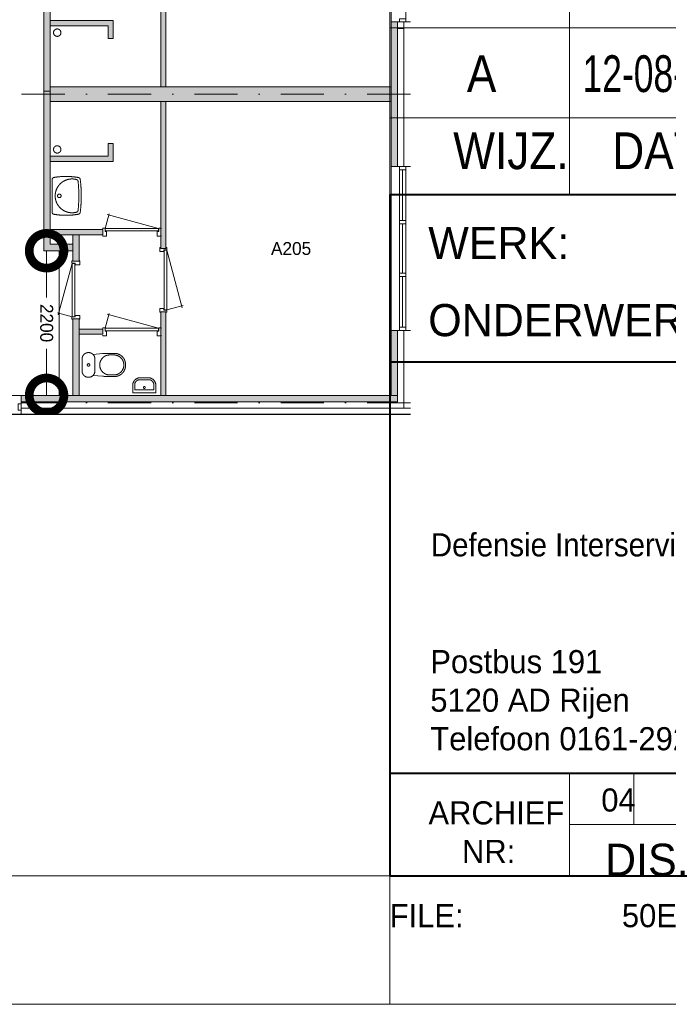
# Model space of a CAD drawing. Header units: millimetres. Extents: x 1701 to 85660, y 0 to 59400.
# Tile 3 of 17: x 37927 to 48014, y 0 to 15319. Entities that reach past the tile are written whole.
import ezdxf
from ezdxf.enums import TextEntityAlignment as Align
from ezdxf.xclip import XClip

# ---------------------------------------------------------------- set-up
doc = ezdxf.new("R2010")
doc.units = ezdxf.units.MM
doc.header["$PDMODE"] = 3
doc.header["$PDSIZE"] = 1
doc.linetypes.add('DGN1', pattern=[504.6, 0, -504.6])
doc.linetypes.add('DGN4', pattern=[1343.35376, 671.67688, -335.83844, 0, -335.83844])
for name, color, linetype in [('1', 7, 'Continuous'), ('16', 7, 'Continuous'), ('17', 7, 'Continuous'), ('3', 7, 'Continuous'), ('30', 7, 'Continuous'), ('32', 7, 'Continuous'), ('33', 7, 'Continuous'), ('40', 7, 'Continuous'), ('48', 7, 'Continuous'), ('56', 7, 'Continuous'), ('58', 7, 'Continuous'), ('62', 7, 'Continuous')]:
    doc.layers.add(name, color=color, linetype=linetype)
doc.styles.add('dgn001', font='dgn001.shx')
doc.styles.add('dgn003', font='dgn003.shx')
doc.styles.get("Standard").update_dxf_attribs({"font": 'arial.ttf'})
doc.dimstyles.get("Standard").update_dxf_attribs({"dimtxt": 0.18, "dimasz": 0.18, "dimexe": 0.18, "dimexo": 0.0625, "dimgap": 0.09, "dimtad": 0, "dimtih": 1, "dimtoh": 1, "dimdec": 4, "dimzin": 0, "dimdsep": 46, "dimtxsty": 'Standard', "dimcen": 0.09, "dimadec": 0, "dimazin": 0, "dimtfac": 1, "dimtdec": 4, "dimtofl": 0, "dimtmove": 0, "dimatfit": 3, "dimfxl": 1, "dimtolj": 1, "dimtzin": 0, "dimarcsym": 0})

# ---------------------------------------------------------------- blocks, each defined once
blk = doc.blocks.new('830R1078')
at = {"layer": '33', "color": 1, "linetype": 'Continuous', "lineweight": 0}
for p, q in [((38, 108), (99.31999999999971, 336.8699999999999)), ((868, 108), (66.27999999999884, 322.8199999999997))]:
    blk.add_line(p, q, dxfattribs=at)
at = {"layer": '33', "color": 92, "linetype": 'Continuous', "lineweight": 13, "true_color": 0x00e100, "flags": 128}
for points in [[(0, 100), (0, 111), (35, 111), (35, 61), (60, 61), (60, -11), (0, -11), (0, 0)], [(906, 100), (906, 111), (871, 111), (871, 61), (846, 61), (846, -11), (906, -11), (906, 0)]]:
    blk.add_lwpolyline(points, dxfattribs=at)
at = {"layer": '33', "color": 2, "linetype": 'Continuous', "lineweight": 13, "true_color": 0xf0f000, "flags": 128}
blk.add_lwpolyline([(868, 108), (38, 108), (38, 68), (868, 68), (868, 108)], dxfattribs=at)
blk = doc.blocks.new('930L0926')
at = {"layer": '33', "color": 1, "linetype": 'Continuous', "lineweight": 0}
for p, q in [((98, -38), (338.6999999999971, -936.3099999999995)), ((98, -968), (353.4400000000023, -899.5599999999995))]:
    blk.add_line(p, q, dxfattribs=at)
at = {"layer": '33', "color": 92, "linetype": 'Continuous', "lineweight": 13, "true_color": 0x00e100, "flags": 128}
for points in [[(90, 0), (101, 0), (101, -35), (51, -35), (51, -60), (-11, -60), (-11, 0), (0, 0)], [(90, -1006), (101, -1006), (101, -971), (51, -971), (51, -946), (-11, -946), (-11, -1006), (0, -1006)]]:
    blk.add_lwpolyline(points, dxfattribs=at)
at = {"layer": '33', "color": 2, "linetype": 'Continuous', "lineweight": 13, "true_color": 0xf0f000, "flags": 128}
blk.add_lwpolyline([(98, -968), (98, -38), (58, -38), (58, -968), (98, -968)], dxfattribs=at)
blk = doc.blocks.new('CLOS0226')
at = {"layer": '40', "color": 7, "linetype": 'Continuous', "lineweight": 0}
for p, q in [((527.7900000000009, 155), (435.5400000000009, 155)), ((220, 92.5), (220, -92.5)), ((670, 1.069999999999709), (670, -0.7899999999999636)), ((527.7900000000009, -155), (435.8399999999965, -155))]:
    blk.add_line(p, q, dxfattribs=at)
at = {"layer": '40', "color": 7, "linetype": 'Continuous', "lineweight": 0, "flags": 128}
for points in [[(338.2999999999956, 175.6700000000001), (191.8999999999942, 162), (191.8994141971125, 161.9987050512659, 0.6743332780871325), (19.99891169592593, 92.49821771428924), (20, 92.5), (20, -92.5), (19.99891169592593, -92.50178228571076, 0.6743332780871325), (191.8994141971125, -162.0022696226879), (191.8999999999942, -162), (338.2999999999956, -175.6700000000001), (338.2951687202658, -175.6688814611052, 0.02328519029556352), (431.2845639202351, -180.0017822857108), (431.2900000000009, -180), (525, -180), (524.9989116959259, -180.0017822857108, 0.414213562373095), (694.9989116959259, -10.00178228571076), (695, -10), (695, 10), (694.9989116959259, 9.99821771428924, 0.414213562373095), (524.9989116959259, 179.9982177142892), (525, 180), (431.2900000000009, 180), (431.2848238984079, 179.9982177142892, 0.02328532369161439), (338.2999999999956, 175.6700000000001)], [(191.8998050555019, 161.9983006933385, -0.19450385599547), (219.9989116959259, 92.49821771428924)], [(219.9989116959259, -92.50178228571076, -0.19450385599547), (191.8998050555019, -162.00186526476)]]:
    blk.add_lwpolyline(points, format="xyb", dxfattribs=at)
at = {"layer": '40', "color": 7, "linetype": 'Continuous', "lineweight": 0}
blk.add_circle((119.9989116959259, -0.001782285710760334), 20, dxfattribs=at)
for centre, start, end in [((450.008911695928, -0.001782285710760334), 94.92634999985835, 265.0736472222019), ((514.4289116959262, -0.001782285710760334), 274.925902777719, 85.07409722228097)]:
    blk.add_arc(centre, 155.5746026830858, start, end, dxfattribs=at)
blk = doc.blocks.new('FT0126')
at = {"layer": '40', "color": 7, "linetype": 'Continuous', "lineweight": 0}
for p, q in [((-180, 135.0899999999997), (-180, 20)), ((-180, 20), (180, 20)), ((-148.8899999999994, 64.62999999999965), (148.8899999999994, 64.62999999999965)), ((148.8899999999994, 64.62999999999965), (148.8899999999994, 143.98))]:
    blk.add_line(p, q, dxfattribs=at)
at = {"layer": '40', "color": 7, "linetype": 'Continuous', "lineweight": 0, "flags": 128}
for points in [[(68.88999999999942, 223.98), (-68.88999999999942, 223.98)], [(60, 255.0899999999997), (-60, 255.0899999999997)], [(-148.8899999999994, 143.98), (-148.8899999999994, 64.62999999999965)], [(180, 20), (180, 135.0899999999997)]]:
    blk.add_lwpolyline(points, dxfattribs=at)
for points in [[(60.00331193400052, 255.0878464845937, -0.414213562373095), (180.0033119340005, 135.0878464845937)], [(68.89331193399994, 223.977846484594, -0.414213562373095), (148.8933119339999, 143.977846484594)]]:
    blk.add_lwpolyline(points, format="xyb", dxfattribs=at)
at = {"layer": '40', "color": 7, "linetype": 'Continuous', "lineweight": 0}
blk.add_circle((0.9495881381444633, 101.1348686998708), 15.1404192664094, dxfattribs=at)
for centre, radius in [((-59.99668806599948, 135.0878464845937), 120), ((-68.8866880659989, 143.977846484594), 80)]:
    blk.add_arc(centre, radius, 90, 180, dxfattribs=at)
blk = doc.blocks.new('830R1079')
at = {"layer": '33', "color": 1, "linetype": 'Continuous', "lineweight": 0}
for p, q in [((38, 108), (99.31999999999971, 336.8699999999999)), ((868, 108), (66.28000000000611, 322.8199999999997))]:
    blk.add_line(p, q, dxfattribs=at)
at = {"layer": '33', "color": 92, "linetype": 'Continuous', "lineweight": 13, "true_color": 0x00e100, "flags": 128}
for points in [[(0, 100), (0, 111), (35, 111), (35, 61), (60, 61), (60, -11), (0, -11), (0, 0)], [(906, 100), (906, 111), (871, 111), (871, 61), (846, 61), (846, -11), (906, -11), (906, 0)]]:
    blk.add_lwpolyline(points, dxfattribs=at)
at = {"layer": '33', "color": 2, "linetype": 'Continuous', "lineweight": 13, "true_color": 0xf0f000, "flags": 128}
blk.add_lwpolyline([(868, 108), (38, 108), (38, 68), (868, 68), (868, 108)], dxfattribs=at)
blk = doc.blocks.new('830R1080')
at = {"layer": '33', "color": 1, "linetype": 'Continuous', "lineweight": 0}
for p, q in [((-108, 868), (-322.8199999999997, 66.27999999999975)), ((-108, 38), (-336.8700000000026, 99.31999999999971))]:
    blk.add_line(p, q, dxfattribs=at)
at = {"layer": '33', "color": 92, "linetype": 'Continuous', "lineweight": 13, "true_color": 0x00e100, "flags": 128}
for points in [[(-100, 906), (-111, 906), (-111, 871), (-61, 871), (-61, 846), (11, 846), (11, 906), (0, 906)], [(-100, 0), (-111, 0), (-111, 35), (-61, 35), (-61, 60), (11, 60), (11, 0), (0, 0)]]:
    blk.add_lwpolyline(points, dxfattribs=at)
at = {"layer": '33', "color": 2, "linetype": 'Continuous', "lineweight": 13, "true_color": 0xf0f000, "flags": 128}
blk.add_lwpolyline([(-108, 868), (-108, 38), (-68, 38), (-68, 868), (-108, 868)], dxfattribs=at)
blk = doc.blocks.new('WT0126')
at = {"layer": '40', "color": 7, "linetype": 'Continuous', "lineweight": 0}
blk.add_line((20, 253.1599999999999), (20, -253.1599999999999), dxfattribs=at)
at = {"layer": '40', "color": 7, "linetype": 'Continuous', "lineweight": 0, "flags": 128}
for points in [[(20.00755088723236, 253.1609387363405, -0.3639570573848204), (47.27564847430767, 285.6593278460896)], [(47.27563088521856, 285.659324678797, -0.09080072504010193), (432.1339317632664, 284.4848458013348)], [(400.7985356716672, -254.0196007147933, -1.30637000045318), (400.7985356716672, 254.0156185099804)], [(400.7985382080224, 254.0156178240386, -0.30967078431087), (425.0000518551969, 225.6333862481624)], [(425.0000493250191, 225.6334101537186, -0.05277319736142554), (425.0000493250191, -225.6373923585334)], [(432.1339334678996, 284.4848454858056, -0.3287686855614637), (458.971597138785, 255.9615544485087)], [(458.9715912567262, 255.961603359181, -0.0599146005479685), (458.9716036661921, -255.9654823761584)], [(47.27564847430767, -285.6633100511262, -0.3639570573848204), (20.00755088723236, -253.1649209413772)], [(432.1339317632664, -284.4888280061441, -0.09080072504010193), (47.27563088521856, -285.6633068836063)], [(425.0000518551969, -225.6373684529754, -0.30967078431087), (400.7985382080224, -254.0196000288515)], [(458.9715969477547, -255.9655382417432, -0.3287686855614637), (432.1339318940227, -284.4888279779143)]]:
    blk.add_lwpolyline(points, format="xyb", dxfattribs=at)
at = {"layer": '40', "color": 7, "linetype": 'Continuous', "lineweight": 0}
blk.add_circle((133.3075508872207, -0.001991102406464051), 28.05539163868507, dxfattribs=at)
blk = doc.blocks.new('A1')
at = {"layer": '1', "color": 5, "linetype": 'Continuous', "lineweight": 0, "flags": 128}
blk.add_lwpolyline([(1000, 1000), (83100, 1000), (83100, 58400), (1000, 58400), (1000, 1000)], dxfattribs=at)
blk = doc.blocks.new('_DotSmall')
at = {"color": 0, "linetype": 'ByBlock', "const_width": 0.5}
blk.add_lwpolyline([(-0.0625, 0, 1), (0.0625, 0, 1)], format="xyb", close=True, dxfattribs=at)
blk = doc.blocks.new('*D15507')
at = {"layer": '58', "color": 3, "linetype": 'Continuous', "lineweight": 0, "transparency": 16777216}
for p, q in [((52064.76, 11567.77), (52064.76, 10692.77)), ((52064.76, 9017.77), (52064.76, 9892.77))]:
    blk.add_line(p, q, dxfattribs=at)
at = {"layer": 'Defpoints', "color": 0, "linetype": 'Continuous', "transparency": 16777216}
for p in [(50064.76, 11567.77), (52064.76, 11567.77), (50064.76, 9017.77)]:
    blk.add_point(p, dxfattribs=at)
at = {"layer": '58', "color": 3, "linetype": 'Continuous', "lineweight": 0, "transparency": 16777216, "xscale": 1080, "yscale": 1080, "zscale": 1080}
for p, rotation in [((52064.76, 11567.77), 90), ((52064.76, 9017.77), 270)]:
    blk.add_blockref('_DotSmall', p, dxfattribs=dict(at, rotation=rotation))
at = {"layer": '58', "color": 3, "linetype": 'Continuous', "lineweight": 0, "transparency": 16777216, "insert": (52064.76, 10292.77000000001), "char_height": 200, "attachment_point": 5, "rotation": 270, "style": 'dgn003'}
blk.add_mtext('\\A1;2550', dxfattribs=at)
blk = doc.blocks.new('*D15508')
at = {"layer": '58', "color": 3, "linetype": 'Continuous', "lineweight": 0, "transparency": 16777216}
for p, q in [((52064.76, 9017.77), (52064.76, 8292.77)), ((52064.76, 6767.77), (52064.76, 7492.77))]:
    blk.add_line(p, q, dxfattribs=at)
at = {"layer": 'Defpoints', "color": 0, "linetype": 'Continuous', "transparency": 16777216}
for p in [(50064.76, 9017.77), (52064.76, 9017.77), (50064.76, 6767.77)]:
    blk.add_point(p, dxfattribs=at)
at = {"layer": '58', "color": 3, "linetype": 'Continuous', "lineweight": 0, "transparency": 16777216, "xscale": 1080, "yscale": 1080, "zscale": 1080}
for p, rotation in [((52064.76, 9017.77), 90), ((52064.76, 6767.77), 270)]:
    blk.add_blockref('_DotSmall', p, dxfattribs=dict(at, rotation=rotation))
at = {"layer": '58', "color": 3, "linetype": 'Continuous', "lineweight": 0, "transparency": 16777216, "insert": (52064.76, 7892.770000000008), "char_height": 200, "attachment_point": 5, "rotation": 270, "style": 'dgn003'}
blk.add_mtext('\\A1;2250', dxfattribs=at)
blk = doc.blocks.new('*D15509')
at = {"layer": '58', "color": 3, "linetype": 'Continuous', "lineweight": 0, "transparency": 16777216}
for p, q in [((52064.76, 6767.77), (52064.76, 5892.77)), ((52064.76, 4217.77), (52064.76, 5092.77))]:
    blk.add_line(p, q, dxfattribs=at)
at = {"layer": 'Defpoints', "color": 0, "linetype": 'Continuous', "transparency": 16777216}
for p in [(50064.76, 6767.77), (50064.76, 4217.77), (52064.76, 4217.77)]:
    blk.add_point(p, dxfattribs=at)
at = {"layer": '58', "color": 3, "linetype": 'Continuous', "lineweight": 0, "transparency": 16777216, "xscale": 1080, "yscale": 1080, "zscale": 1080}
for p, rotation in [((52064.76, 6767.77), 90), ((52064.76, 4217.77), 270)]:
    blk.add_blockref('_DotSmall', p, dxfattribs=dict(at, rotation=rotation))
at = {"layer": '58', "color": 3, "linetype": 'Continuous', "lineweight": 0, "transparency": 16777216, "insert": (52064.76, 5492.770000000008), "char_height": 200, "attachment_point": 5, "rotation": 90, "style": 'dgn003'}
blk.add_mtext('\\A1;2550', dxfattribs=at)
blk = doc.blocks.new('*D15510')
at = {"layer": '58', "color": 3, "linetype": 'Continuous', "lineweight": 0, "transparency": 16777216}
for p, q in [((52064.76, 4217.77), (52064.76, 3951.651309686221)), ((52064.76, 2907.77), (52064.76, 3173.888690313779))]:
    blk.add_line(p, q, dxfattribs=at)
at = {"layer": 'Defpoints', "color": 0, "linetype": 'Continuous', "transparency": 16777216}
for p in [(50064.76, 4217.77), (50064.76, 2907.77), (52064.76, 2907.77)]:
    blk.add_point(p, dxfattribs=at)
at = {"layer": '58', "color": 3, "linetype": 'Continuous', "lineweight": 0, "transparency": 16777216, "xscale": 1080, "yscale": 1080, "zscale": 1080}
for p, rotation in [((52064.76, 4217.77), 90), ((52064.76, 2907.77), 270)]:
    blk.add_blockref('_DotSmall', p, dxfattribs=dict(at, rotation=rotation))
at = {"layer": '58', "color": 3, "linetype": 'Continuous', "lineweight": 0, "transparency": 16777216, "insert": (52064.76, 3562.770000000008), "char_height": 200, "attachment_point": 5, "rotation": 90, "style": 'dgn003'}
blk.add_mtext('\\A1;1310', dxfattribs=at)
blk = doc.blocks.new('*D15512')
at = {"layer": '58', "color": 3, "linetype": 'Continuous', "lineweight": 0, "transparency": 16777216}
blk.add_line((43114.76, 907.77), (44014.76, 907.77), dxfattribs=at)
at = {"layer": 'Defpoints', "color": 0, "linetype": 'Continuous', "transparency": 16777216}
for p in [(43114.76, 2907.77), (44014.76, 2907.77), (44014.76, 907.77)]:
    blk.add_point(p, dxfattribs=at)
at = {"layer": '58', "color": 3, "linetype": 'Continuous', "lineweight": 0, "transparency": 16777216, "xscale": 1080, "yscale": 1080, "zscale": 1080, "rotation": 180}
blk.add_blockref('_DotSmall', (43114.76, 907.77), dxfattribs=at)
at = {"layer": '58', "color": 3, "linetype": 'Continuous', "lineweight": 0, "transparency": 16777216, "xscale": 1080, "yscale": 1080, "zscale": 1080}
blk.add_blockref('_DotSmall', (44014.76, 907.77), dxfattribs=at)
at = {"layer": '58', "color": 3, "linetype": 'Continuous', "lineweight": 0, "transparency": 16777216, "insert": (43564.76, 1109.884597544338), "char_height": 200, "attachment_point": 5, "style": 'dgn003'}
blk.add_mtext('\\A1;900', dxfattribs=at)
blk = doc.blocks.new('*D15513')
at = {"layer": '58', "color": 3, "linetype": 'Continuous', "lineweight": 0, "transparency": 16777216}
blk.add_line((50064.76, 907.77), (44014.76, 907.77), dxfattribs=at)
at = {"layer": 'Defpoints', "color": 0, "linetype": 'Continuous', "transparency": 16777216}
for p in [(44014.76, 2907.77), (50064.76, 2907.77), (44014.76, 907.77)]:
    blk.add_point(p, dxfattribs=at)
at = {"layer": '58', "color": 3, "linetype": 'Continuous', "lineweight": 0, "transparency": 16777216, "xscale": 1080, "yscale": 1080, "zscale": 1080, "rotation": 180}
blk.add_blockref('_DotSmall', (44014.76, 907.77), dxfattribs=at)
at = {"layer": '58', "color": 3, "linetype": 'Continuous', "lineweight": 0, "transparency": 16777216, "xscale": 1080, "yscale": 1080, "zscale": 1080}
blk.add_blockref('_DotSmall', (50064.76, 907.77), dxfattribs=at)
at = {"layer": '58', "color": 3, "linetype": 'Continuous', "lineweight": 0, "transparency": 16777216, "insert": (47039.76, 1109.884597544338), "char_height": 200, "attachment_point": 5, "style": 'dgn003'}
blk.add_mtext('\\A1;6050', dxfattribs=at)
blk = doc.blocks.new('*D15568')
at = {"layer": '58', "color": 3, "linetype": 'Continuous', "lineweight": 0, "transparency": 16777216}
for p, q in [((44814.76, 82.18), (43734.76, 82.18)), ((44814.76, 82.18), (44914.76, 82.18)), ((44914.76, 82.18), (45994.76, 82.18))]:
    blk.add_line(p, q, dxfattribs=at)
at = {"layer": 'Defpoints', "color": 0, "linetype": 'Continuous', "transparency": 16777216}
for p in [(44814.76, 3649.94), (44914.76, 3649.94), (44914.76, 82.18)]:
    blk.add_point(p, dxfattribs=at)
at = {"layer": '58', "color": 3, "linetype": 'Continuous', "lineweight": 0, "transparency": 16777216, "xscale": 1080, "yscale": 1080, "zscale": 1080}
blk.add_blockref('_DotSmall', (44814.76, 82.18), dxfattribs=at)
at = {"layer": '58', "color": 3, "linetype": 'Continuous', "lineweight": 0, "transparency": 16777216, "xscale": 1080, "yscale": 1080, "zscale": 1080, "rotation": 180}
blk.add_blockref('_DotSmall', (44914.76, 82.18), dxfattribs=at)
at = {"layer": '58', "color": 3, "linetype": 'Continuous', "lineweight": 0, "transparency": 16777216, "insert": (44864.76, 284.2945975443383), "char_height": 200, "attachment_point": 5, "style": 'dgn003'}
blk.add_mtext('\\A1;100', dxfattribs=at)
blk = doc.blocks.new('*D15569')
at = {"layer": '58', "color": 3, "linetype": 'Continuous', "lineweight": 0, "transparency": 16777216}
blk.add_line((46184.76, 82.18), (44914.76, 82.18), dxfattribs=at)
at = {"layer": 'Defpoints', "color": 0, "linetype": 'Continuous', "transparency": 16777216}
for p in [(44914.76, 3458.54), (46184.76, 3458.54), (44914.76, 82.18)]:
    blk.add_point(p, dxfattribs=at)
at = {"layer": '58', "color": 3, "linetype": 'Continuous', "lineweight": 0, "transparency": 16777216, "xscale": 1080, "yscale": 1080, "zscale": 1080, "rotation": 180}
blk.add_blockref('_DotSmall', (44914.76, 82.18), dxfattribs=at)
at = {"layer": '58', "color": 3, "linetype": 'Continuous', "lineweight": 0, "transparency": 16777216, "xscale": 1080, "yscale": 1080, "zscale": 1080}
blk.add_blockref('_DotSmall', (46184.76, 82.18), dxfattribs=at)
at = {"layer": '58', "color": 3, "linetype": 'Continuous', "lineweight": 0, "transparency": 16777216, "insert": (45549.76, 284.2945975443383), "char_height": 200, "attachment_point": 5, "style": 'dgn003'}
blk.add_mtext('\\A1;1270', dxfattribs=at)
blk = doc.blocks.new('*D15570')
at = {"layer": '58', "color": 3, "linetype": 'Continuous', "lineweight": 0, "transparency": 16777216}
for p, q in [((46184.76, 82.18), (45104.76, 82.18)), ((46184.76, 82.18), (46264.76, 82.18)), ((46264.76, 82.18), (47344.76, 82.18))]:
    blk.add_line(p, q, dxfattribs=at)
at = {"layer": 'Defpoints', "color": 0, "linetype": 'Continuous', "transparency": 16777216}
for p in [(46184.76, 3458.54), (46264.76, 3458.54), (46264.76, 82.18)]:
    blk.add_point(p, dxfattribs=at)
at = {"layer": '58', "color": 3, "linetype": 'Continuous', "lineweight": 0, "transparency": 16777216, "xscale": 1080, "yscale": 1080, "zscale": 1080}
blk.add_blockref('_DotSmall', (46184.76, 82.18), dxfattribs=at)
at = {"layer": '58', "color": 3, "linetype": 'Continuous', "lineweight": 0, "transparency": 16777216, "xscale": 1080, "yscale": 1080, "zscale": 1080, "rotation": 180}
blk.add_blockref('_DotSmall', (46264.76, 82.18), dxfattribs=at)
at = {"layer": '58', "color": 3, "linetype": 'Continuous', "lineweight": 0, "transparency": 16777216, "insert": (46224.76, 284.2945975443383), "char_height": 200, "attachment_point": 5, "style": 'dgn003'}
blk.add_mtext('\\A1;80', dxfattribs=at)
blk = doc.blocks.new('*D15571')
at = {"layer": '58', "color": 3, "linetype": 'Continuous', "lineweight": 0, "transparency": 16777216}
blk.add_line((49764.76, 82.18), (46264.76, 82.18), dxfattribs=at)
at = {"layer": 'Defpoints', "color": 0, "linetype": 'Continuous', "transparency": 16777216}
for p in [(46264.76, 3458.54), (49764.76, 3458.54), (46264.76, 82.18)]:
    blk.add_point(p, dxfattribs=at)
at = {"layer": '58', "color": 3, "linetype": 'Continuous', "lineweight": 0, "transparency": 16777216, "xscale": 1080, "yscale": 1080, "zscale": 1080, "rotation": 180}
blk.add_blockref('_DotSmall', (46264.76, 82.18), dxfattribs=at)
at = {"layer": '58', "color": 3, "linetype": 'Continuous', "lineweight": 0, "transparency": 16777216, "xscale": 1080, "yscale": 1080, "zscale": 1080}
blk.add_blockref('_DotSmall', (49764.76, 82.18), dxfattribs=at)
at = {"layer": '58', "color": 3, "linetype": 'Continuous', "lineweight": 0, "transparency": 16777216, "insert": (48014.76, 284.3628103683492), "char_height": 200, "attachment_point": 5, "style": 'dgn003'}
blk.add_mtext('\\A1;3500', dxfattribs=at)
blk = doc.blocks.new('*D15572')
at = {"layer": '58', "color": 3, "linetype": 'Continuous', "lineweight": 0, "transparency": 16777216}
for p, q in [((49864.76, 82.18), (48784.76, 82.18)), ((49864.76, 82.18), (49964.76, 82.18)), ((49964.76, 82.18), (51044.76, 82.18))]:
    blk.add_line(p, q, dxfattribs=at)
at = {"layer": 'Defpoints', "color": 0, "linetype": 'Continuous', "transparency": 16777216}
for p in [(49864.76, 2907.77), (49964.76, 2907.77), (49964.76, 82.18)]:
    blk.add_point(p, dxfattribs=at)
at = {"layer": '58', "color": 3, "linetype": 'Continuous', "lineweight": 0, "transparency": 16777216, "xscale": 1080, "yscale": 1080, "zscale": 1080}
blk.add_blockref('_DotSmall', (49864.76, 82.18), dxfattribs=at)
at = {"layer": '58', "color": 3, "linetype": 'Continuous', "lineweight": 0, "transparency": 16777216, "xscale": 1080, "yscale": 1080, "zscale": 1080, "rotation": 180}
blk.add_blockref('_DotSmall', (49964.76, 82.18), dxfattribs=at)
at = {"layer": '58', "color": 3, "linetype": 'Continuous', "lineweight": 0, "transparency": 16777216, "insert": (49914.76, 284.2945975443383), "char_height": 200, "attachment_point": 5, "style": 'dgn003'}
blk.add_mtext('\\A1;100', dxfattribs=at)
blk = doc.blocks.new('*D15574')
at = {"layer": '58', "color": 3, "linetype": 'Continuous', "lineweight": 0, "transparency": 16777216}
for p, q in [((44407.65, 5457.77), (44407.65, 4732.77)), ((44407.65, 3207.77), (44407.65, 3932.77))]:
    blk.add_line(p, q, dxfattribs=at)
at = {"layer": 'Defpoints', "color": 0, "linetype": 'Continuous', "transparency": 16777216}
for p in [(44407.65, 5457.77), (44603.1, 5457.77), (44603.1, 3207.77)]:
    blk.add_point(p, dxfattribs=at)
at = {"layer": '58', "color": 3, "linetype": 'Continuous', "lineweight": 0, "transparency": 16777216, "xscale": 1080, "yscale": 1080, "zscale": 1080}
for p, rotation in [((44407.65, 5457.77), 90), ((44407.65, 3207.77), 270)]:
    blk.add_blockref('_DotSmall', p, dxfattribs=dict(at, rotation=rotation))
at = {"layer": '58', "color": 3, "linetype": 'Continuous', "lineweight": 0, "transparency": 16777216, "insert": (44407.65, 4332.770000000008), "char_height": 200, "attachment_point": 5, "rotation": 270, "style": 'dgn003'}
blk.add_mtext('\\A1;2200', dxfattribs=at)
blk = doc.blocks.new('A3')
at = {"layer": '1', "color": 1, "linetype": 'Continuous', "lineweight": 0}
for p, q in [((41979.8, 0), (41979.8, 1999.03)), ((0, 0), (83959.61, 0))]:
    blk.add_line(p, q, dxfattribs=at)
at = {"layer": '1', "color": 5, "linetype": 'Continuous', "lineweight": 0, "flags": 128}
blk.add_lwpolyline([(1999.05, 1999.03), (81960.56999999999, 1999.03), (81960.56999999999, 57372.39), (1999.05, 57372.39), (1999.05, 1999.03)], dxfattribs=at)
blk = doc.blocks.new('WIJZ')
at = {"layer": '3', "color": 1, "linetype": 'Continuous', "lineweight": 0}
for p, q in [((0, 0), (0, 1199.43)), ((2798.660000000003, 0), (2798.660000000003, 1199.43))]:
    blk.add_line(p, q, dxfattribs=at)
at = {"layer": '3', "color": 1, "linetype": 'Continuous', "lineweight": 0, "flags": 128}
blk.add_lwpolyline([(0, 0), (39980.77, 0), (39980.77, 1199.43), (0, 1199.43), (0, 0)], dxfattribs=at)
at = {"layer": '3', "color": 1, "linetype": 'Continuous', "lineweight": 0, "style": 'dgn001', "width": 0.8993711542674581}
for s, p in [('WIJZ.', (1886.1005, 685.8722099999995)), ('DATUM', (4684.750500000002, 685.8722099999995))]:
    blk.add_text(s, height=572.12442, dxfattribs=at).set_placement(p, align=Align.MIDDLE_CENTER)
blk = doc.blocks.new('WIJZA')
at = {"layer": '3', "color": 1, "linetype": 'Continuous', "lineweight": 0}
for p, q in [((0, 0), (0, 1399.33)), ((2798.660000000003, 0), (2798.660000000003, 1399.33))]:
    blk.add_line(p, q, dxfattribs=at)
at = {"layer": '3', "color": 1, "linetype": 'Continuous', "lineweight": 0, "flags": 128}
blk.add_lwpolyline([(0, 0), (39980.77, 0), (39980.77, 1399.33), (0, 1399.33), (0, 0)], dxfattribs=at)
at = {"layer": '3', "color": 1, "linetype": 'Continuous', "lineweight": 0, "style": 'dgn001', "width": 0.8993711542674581}
blk.add_text('A', height=572.12442, dxfattribs=at).set_placement((1429.716100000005, 685.8822099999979), align=Align.MIDDLE_CENTER)
at = {"layer": '3', "color": 1, "linetype": 'Continuous', "lineweight": 0, "style": 'dgn003', "width": 0.7211740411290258}
blk.add_text('12-08-09', height=572.12442, dxfattribs=at).set_placement((2998.559999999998, 685.8822099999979), align=Align.MIDDLE_LEFT)
blk = doc.blocks.new('WIJZA1')
at = {"layer": '3', "color": 1, "linetype": 'Continuous', "lineweight": 0}
for p, q in [((0, 0), (0, 1399.320000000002)), ((2798.660000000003, 0), (2798.660000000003, 1399.320000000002))]:
    blk.add_line(p, q, dxfattribs=at)
at = {"layer": '3', "color": 1, "linetype": 'Continuous', "lineweight": 0, "flags": 128}
blk.add_lwpolyline([(0, 0), (39980.77, 0), (39980.77, 1399.320000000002), (0, 1399.320000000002), (0, 0)], dxfattribs=at)
blk = doc.blocks.new('AnonymousCell54')
at = {"layer": '3', "color": 4, "linetype": 'Continuous', "lineweight": 40}
for p, q in [((0, -19690.53), (39980.77, -19690.53)), ((0, -26087.45), (39980.77, -26087.45))]:
    blk.add_line(p, q, dxfattribs=at)
at = {"layer": '3', "color": 2, "linetype": 'Continuous', "lineweight": 13}
blk.add_line((2798.660000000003, -27686.68), (2798.660000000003, -26087.45), dxfattribs=at)
at = {"layer": '3', "color": 1, "linetype": 'Continuous', "lineweight": 0}
for p, q in [((3798.190000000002, -26887.06), (3798.190000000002, -26087.45)), ((2798.660000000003, -26887.06), (30785.19, -26887.06))]:
    blk.add_line(p, q, dxfattribs=at)
at = {"layer": '3', "color": 4, "linetype": 'Continuous', "lineweight": 40, "flags": 128}
blk.add_lwpolyline([(39980.77, -17091.78), (0, -17091.78), (0, -27686.68), (39980.77, -27686.68), (39980.77, -17091.78)], dxfattribs=at)
at = {"color": 1, "linetype": 'Continuous', "lineweight": 0}
for name, p in [('A3', (-41979.8, -29685.71)), ('WIJZA1', (0, -14493.02)), ('WIJZA', (0, -15892.35)), ('WIJZ', (0, -17091.78))]:
    blk.add_blockref(name, p, dxfattribs=at)
at = {"layer": '3', "color": 3, "linetype": 'Continuous', "lineweight": 30, "style": 'dgn003'}
for s, p in [('WERK:', (599.7200000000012, -18091.3)), ('ONDERWERP:', (599.7200000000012, -19290.72))]:
    blk.add_text(s, height=500.1591, dxfattribs=at).set_placement(p)
at = {"layer": '3', "color": 2, "linetype": 'Continuous', "lineweight": 0, "style": 'dgn001', "width": 0.9473476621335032}
blk.add_text('Defensie Interservice Commando', height=360.83412, dxfattribs=at).set_placement((641.6900000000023, -22536.63294), align=Align.MIDDLE_LEFT)
at = {"layer": '3', "color": 1, "linetype": 'Continuous', "lineweight": 0}
for s, style, p in [('Postbus 191', 'dgn001', (631.7099999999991, -24354.27664)), ('5120 AD Rijen', 'dgn001', (631.7099999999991, -24953.99664)), ('Telefoon 0161-292000', 'dgn001', (631.7099999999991, -25553.68664)), ('FILE:', 'dgn003', (0, -28306.37664))]:
    blk.add_text(s, height=359.82672, dxfattribs=dict(at, style=style)).set_placement(p, align=Align.MIDDLE_LEFT)
at = {"layer": '3', "color": 1, "linetype": 'Continuous', "lineweight": 0, "style": 'dgn003'}
for s, p in [('04', (3558.296720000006, -26507.24664)), ('ARCHIEF', (1659.213519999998, -26707.14664)), ('NR:', (1539.260080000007, -27306.85664))]:
    blk.add_text(s, height=359.82672, dxfattribs=at).set_placement(p, align=Align.MIDDLE_CENTER)
at = {"layer": '3', "color": 2, "linetype": 'Continuous', "lineweight": 13, "style": 'dgn003'}
blk.add_text('DIS.', height=500.1591, dxfattribs=at).set_placement((3998.878200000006, -27436.60045), align=Align.MIDDLE_CENTER)
at = {"layer": '3', "color": 1, "linetype": 'Continuous', "lineweight": 0, "style": 'dgn003'}
blk.add_text('50E03 329 E09  ', height=359.82672, dxfattribs=at).set_placement((7196.540800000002, -28306.37664), align=Align.MIDDLE_RIGHT)
blk = doc.blocks.new('50E03_329_B02 - Default')
at = {"layer": '62'}
for color, points in [(7, [(44364.76, 7942.77), (44464.76, 7942.77), (44464.76, 10327.77), (44814.76, 10327.77), (44814.76, 10427.77), (44364.76, 10427.77)]), (9, [(46184.76, 8007.77), (46184.76, 10292.77), (46264.76, 10292.77), (46264.76, 8007.77)]), (9, [(45364.76, 8757.77), (45444.76, 8757.77), (45444.76, 9037.77), (44464.76, 9037.77), (44464.76, 8957.77), (45364.76, 8957.77)]), (9, [(49764.76, 6767.77), (49764.76, 9017.77), (49864.76, 9017.77), (49864.76, 6767.77)]), (7, [(49964.76, 6767.77), (49964.76, 9017.77), (50064.76, 9017.77), (50064.76, 6767.77)]), (9, [(44464.76, 8007.77), (49764.76, 8007.77), (49764.76, 7777.77), (44464.76, 7777.77)]), (7, [(44364.76, 7942.77), (44464.76, 7942.77), (44464.76, 5557.77), (44814.76, 5557.77), (44814.76, 5457.77), (44364.76, 5457.77)]), (9, [(46184.76, 7777.77), (46184.76, 5492.77), (46264.76, 5492.77), (46264.76, 7777.77)]), (9, [(45364.76, 7127.77), (45444.76, 7127.77), (45444.76, 6847.77), (44464.76, 6847.77), (44464.76, 6927.77), (45364.76, 6927.77)]), (9, [(45284.76, 5787.77), (45284.76, 5707.77), (44464.76, 5707.77), (44464.76, 5787.77)]), (7, [(44914.76, 5707.77), (44914.76, 5297.77), (44814.76, 5297.77), (44814.76, 5707.77)]), (9, [(46184.76, 4507.77), (46184.76, 3207.77), (46264.76, 3207.77), (46264.76, 4507.77)]), (7, [(44914.76, 4397.77), (44914.76, 3207.77), (44814.76, 3207.77), (44814.76, 4397.77)]), (9, [(45284.76, 4237.77), (45284.76, 4157.77), (44914.76, 4157.77), (44914.76, 4237.77)]), (9, [(49864.76, 4217.77), (49864.76, 3207.77), (49764.76, 3207.77), (49764.76, 4217.77)]), (7, [(49964.76, 3007.77), (49964.76, 4217.77), (50064.76, 4217.77), (50064.76, 3007.77)]), (9, [(49864.76, 3107.77), (49864.76, 3207.77), (44014.76, 3207.77), (44014.76, 3107.77)]), (7, [(44014.76, 2907.77), (44014.76, 3007.77), (50064.76, 3007.77), (50064.76, 2907.77)])]:
    blk.add_hatch(color=color, dxfattribs=at).paths.add_polyline_path(points)
at = {"layer": '16', "color": 92, "linetype": 'Continuous', "lineweight": 0, "true_color": 0x00e100}
for p, q in [((49764.76, 4217.77), (49764.76, 3207.77)), ((50064.76, 4217.77), (50064.76, 2907.77))]:
    blk.add_line(p, q, dxfattribs=at)
at = {"layer": '16', "color": 92, "linetype": 'Continuous', "lineweight": 0, "true_color": 0x00e100, "flags": 128}
for points in [[(44364.76, 7942.77), (44364.76, 10427.77), (44814.76, 10427.77), (44814.76, 10327.77), (44464.76, 10327.77), (44464.76, 7942.77), (44364.76, 7942.77)], [(46184.76, 10292.77), (46184.76, 8007.77), (46264.76, 8007.77), (46264.76, 10292.77), (46184.76, 10292.77)], [(44464.76, 8957.77), (45364.76, 8957.77), (45364.76, 8757.77), (45444.76, 8757.77), (45444.76, 9037.77), (44464.76, 9037.77), (44464.76, 8957.77)], [(49764.76, 6767.77), (49764.76, 9017.77), (50064.76, 9017.77), (50064.76, 6767.77), (49764.76, 6767.77)], [(49864.76, 6767.77), (49864.76, 9017.77)], [(49864.76, 8917.77), (49964.76, 8917.77), (49964.76, 6767.77)], [(44364.76, 7942.77), (44364.76, 5457.77), (44814.76, 5457.77), (44814.76, 5557.77), (44464.76, 5557.77), (44464.76, 7942.77), (44364.76, 7942.77)], [(46184.76, 5492.77), (46184.76, 7777.77), (46264.76, 7777.77), (46264.76, 5492.77), (46184.76, 5492.77)], [(44464.76, 6927.77), (45364.76, 6927.77), (45364.76, 7127.77), (45444.76, 7127.77), (45444.76, 6847.77), (44464.76, 6847.77), (44464.76, 6927.77)], [(44464.76, 5787.77), (44464.76, 5707.77), (45284.76, 5707.77), (45284.76, 5787.77), (44464.76, 5787.77)], [(44814.76, 5707.77), (44814.76, 5297.77), (44914.76, 5297.77), (44914.76, 5707.77), (44814.76, 5707.77)], [(46184.76, 3207.77), (46184.76, 4507.77), (46264.76, 4507.77), (46264.76, 3207.77), (46184.76, 3207.77)], [(44814.76, 4397.77), (44814.76, 3207.77), (44914.76, 3207.77), (44914.76, 4397.77), (44814.76, 4397.77)], [(50064.76, 4217.77), (49764.76, 4217.77), (49764.76, 3207.77), (44014.76, 3207.77), (44014.76, 2907.77), (50064.76, 2907.77), (50064.76, 4217.77)], [(44014.76, 3107.77), (49864.76, 3107.77), (49864.76, 4217.77)], [(49964.76, 4217.77), (49964.76, 3007.77), (44014.76, 3007.77)], [(44914.76, 4237.77), (44914.76, 4157.77), (45284.76, 4157.77), (45284.76, 4237.77), (44914.76, 4237.77)], [(49764.76, 4217.77), (49764.76, 4217.77), (50064.76, 4217.77), (50064.76, 4217.77), (49764.76, 4217.77)]]:
    blk.add_lwpolyline(points, dxfattribs=at)
at = {"layer": '17', "color": 92, "linetype": 'Continuous', "lineweight": 0, "true_color": 0x00e100, "flags": 128}
blk.add_lwpolyline([(44464.76, 8007.77), (44464.76, 7777.77), (49764.76, 7777.77), (49764.76, 8007.77), (44464.76, 8007.77)], dxfattribs=at)
at = {"layer": '30', "color": 3, "linetype": 'Continuous', "lineweight": 0}
for p, q in [((49764.76, 11567.77), (49764.76, 9017.77)), ((50064.76, 11567.77), (50064.76, 9017.77)), ((49864.76, 8917.77), (49964.76, 8917.77)), ((49764.76, 4217.77), (49764.76, 6767.77)), ((50064.76, 4217.77), (50064.76, 6767.77)), ((44014.76, 3207.77), (43114.76, 3207.77)), ((44014.76, 2907.77), (43114.76, 2907.77))]:
    blk.add_line(p, q, dxfattribs=at)
at = {"layer": '32', "color": 3, "linetype": 'Continuous', "lineweight": 0}
for p, q in [((49994.76, 11517.77), (49994.76, 9017.77)), ((49994.76, 4267.77), (49994.76, 6767.77)), ((49894.76, 6717.77), (49894.76, 4267.77)), ((49944.76, 5926.11), (49944.76, 6717.77)), ((49944.76, 5109.440000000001), (49944.76, 5876.11)), ((49944.76, 4267.77), (49944.76, 5059.440000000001)), ((49894.76, 4267.77), (49994.76, 4267.77))]:
    blk.add_line(p, q, dxfattribs=at)
at = {"layer": '32', "color": 3, "linetype": 'Continuous', "lineweight": 0, "flags": 128}
for points in [[(49994.76, 9067.77), (49994.76, 9017.77), (49894.76, 9017.77), (49894.76, 9067.77), (49994.76, 9067.77)], [(49994.76, 6717.77), (49994.76, 6767.77), (49894.76, 6767.77), (49894.76, 6717.77), (49994.76, 6717.77)], [(49994.76, 5876.11), (49994.76, 5926.11), (49894.76, 5926.11), (49894.76, 5876.11), (49994.76, 5876.11)], [(49994.76, 5059.440000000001), (49994.76, 5109.440000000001), (49894.76, 5109.440000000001), (49894.76, 5059.440000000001), (49994.76, 5059.440000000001)], [(49994.76, 4217.77), (49994.76, 4267.77), (49894.76, 4267.77), (49894.76, 4217.77), (49994.76, 4217.77)], [(44014.76, 2977.77), (43964.76, 2977.77), (43964.76, 3077.77), (44014.76, 3077.77), (44014.76, 2977.77)]]:
    blk.add_lwpolyline(points, dxfattribs=at)
at = {"layer": '40', "color": 3, "linetype": 'Continuous', "lineweight": 0}
for centre in [(44573.35922071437, 8851.01001116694), (44573.35922071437, 7034.529254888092)]:
    blk.add_circle(centre, 57.45999999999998, dxfattribs=at)
at = {"layer": '56', "color": 3, "linetype": 'DGN4', "lineweight": 0}
for p, q in [((51564.76, 7892.77), (-3435.24, 7892.77)), ((51564.76, 3092.77), (-3435.24, 3092.77)), ((43545.76, 2907.77), (51564.76, 2907.77))]:
    blk.add_line(p, q, dxfattribs=at)
at = {"layer": '58', "color": 3, "linetype": 'DGN1', "lineweight": 0}
for p, q in [((50064.76, 9017.77), (52064.76, 9017.77)), ((50064.76, 6767.77), (52064.76, 6767.77)), ((50064.76, 4217.77), (52064.76, 4217.77)), ((44820.25, 49.5), (44820.25, 3175.09)), ((44914.76, 82.18), (44914.76, 3207.77)), ((46184.76, 82.18), (46184.76, 3207.77)), ((46264.76, 82.18), (46264.76, 3207.77)), ((44014.76, 907.77), (44014.76, 2907.77)), ((50064.76, 2907.77), (52064.76, 2907.77)), ((50064.76, 2907.77), (52064.76, 2907.77)), ((50064.76, -375.66), (50064.76, 2907.77))]:
    blk.add_line(p, q, dxfattribs=at)
at = {"layer": '58', "color": 3, "linetype": 'Continuous', "lineweight": 0}
blk.add_line((44603.1, 5457.77), (44603.1, 3207.77), dxfattribs=at)
at = {"layer": '62', "color": 7, "linetype": 'Continuous', "lineweight": 0, "flags": 128}
for points in [[(44364.76, 7942.77), (44464.76, 7942.77), (44464.76, 10327.77), (44814.76, 10327.77), (44814.76, 10427.77), (44364.76, 10427.77), (44364.76, 7942.77)], [(49964.76, 6767.77), (49964.76, 9017.77), (50064.76, 9017.77), (50064.76, 6767.77), (49964.76, 6767.77)], [(44364.76, 7942.77), (44464.76, 7942.77), (44464.76, 5557.77), (44814.76, 5557.77), (44814.76, 5457.77), (44364.76, 5457.77), (44364.76, 7942.77)], [(44914.76, 5707.77), (44914.76, 5297.77), (44814.76, 5297.77), (44814.76, 5707.77), (44914.76, 5707.77)], [(44914.76, 4397.77), (44914.76, 3207.77), (44814.76, 3207.77), (44814.76, 4397.77), (44914.76, 4397.77)], [(49964.76, 3007.77), (49964.76, 4217.77), (50064.76, 4217.77), (50064.76, 3007.77), (49964.76, 3007.77)], [(44014.76, 2907.77), (44014.76, 3007.77), (50064.76, 3007.77), (50064.76, 2907.77), (44014.76, 2907.77)]]:
    blk.add_lwpolyline(points, dxfattribs=at)
at = {"layer": '62', "color": 9, "linetype": 'Continuous', "lineweight": 0, "flags": 128}
for points in [[(46184.76, 8007.77), (46184.76, 10292.77), (46264.76, 10292.77), (46264.76, 8007.77), (46184.76, 8007.77)], [(45364.76, 8757.77), (45444.76, 8757.77), (45444.76, 9037.77), (44464.76, 9037.77), (44464.76, 8957.77), (45364.76, 8957.77), (45364.76, 8757.77)], [(49764.76, 6767.77), (49764.76, 9017.77), (49864.76, 9017.77), (49864.76, 6767.77), (49764.76, 6767.77)], [(44464.76, 8007.77), (49764.76, 8007.77), (49764.76, 7777.77), (44464.76, 7777.77), (44464.76, 8007.77)], [(46184.76, 7777.77), (46184.76, 5492.77), (46264.76, 5492.77), (46264.76, 7777.77), (46184.76, 7777.77)], [(45364.76, 7127.77), (45444.76, 7127.77), (45444.76, 6847.77), (44464.76, 6847.77), (44464.76, 6927.77), (45364.76, 6927.77), (45364.76, 7127.77)], [(45284.76, 5787.77), (45284.76, 5707.77), (44464.76, 5707.77), (44464.76, 5787.77), (45284.76, 5787.77)], [(46184.76, 4507.77), (46184.76, 3207.77), (46264.76, 3207.77), (46264.76, 4507.77), (46184.76, 4507.77)], [(45284.76, 4237.77), (45284.76, 4157.77), (44914.76, 4157.77), (44914.76, 4237.77), (45284.76, 4237.77)], [(49864.76, 4217.77), (49864.76, 3207.77), (49764.76, 3207.77), (49764.76, 4217.77), (49864.76, 4217.77)], [(49864.76, 3107.77), (49864.76, 3207.77), (44014.76, 3207.77), (44014.76, 3107.77), (49864.76, 3107.77)]]:
    blk.add_lwpolyline(points, dxfattribs=at)
at = {"color": 7, "linetype": 'Continuous', "lineweight": 0}
for name, p in [('A1', (-8492.960000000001, -3060.21)), ('WT0126', (44472.62, 6311.91)), ('830R1078', (45281.68, 5697.59)), ('930L0926', (46178.79, 5506)), ('830R1080', (44912.86, 4393.06)), ('830R1079', (45281.67, 4146.17)), ('CLOS0226', (44939.66, 3681.28)), ('FT0126', (45926.8, 3228.2))]:
    blk.add_blockref(name, p, dxfattribs=at)
at = {"layer": '48', "color": 7, "linetype": 'Continuous', "lineweight": 0, "style": 'dgn003'}
blk.add_text('A205', height=199.99998, dxfattribs=at).set_placement((48210.37996000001, 5493.10999), align=Align.MIDDLE_CENTER)
at = {"layer": '58', "color": 3, "linetype": 'Continuous', "lineweight": 0}
for base, p1, p2, angle, picture, middle, turn in [((52064.76, 11567.77), (50064.76, 9017.77), (50064.76, 11567.77), 270, '*D15507', (52064.76, 10292.77000000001), 270), ((52064.76, 9017.77), (50064.76, 6767.77), (50064.76, 9017.77), 270, '*D15508', (52064.76, 7892.770000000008), 270), ((52064.76, 4217.77), (50064.76, 6767.77), (50064.76, 4217.77), 90, '*D15509', (52064.76, 5492.770000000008), 90), ((52064.76, 2907.77), (50064.76, 4217.77), (50064.76, 2907.77), 90, '*D15510', (52064.76, 3562.770000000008), 90)]:
    dim = blk.add_linear_dim(base=base, p1=p1, p2=p2, angle=angle, dimstyle='Standard', override={"dimscale": 1, "dimtxt": 200, "dimasz": 1080, "dimexe": 0, "dimexo": 0, "dimgap": 100, "dimtad": 1, "dimjust": 0, "dimtih": 0, "dimtoh": 0, "dimdec": 0, "dimlfac": 1, "dimzin": 11, "dimdsep": 46, "dimlunit": 2, "dimpost": '<>', "dimtxsty": 'dgn003', "dimblk1": 'DotSmall', "dimblk2": 'DotSmall', "dimsah": 1, "dimcen": 0, "dimse1": 1, "dimse2": 1, "dimclrd": 3, "dimclre": 3, "dimclrt": 3, "dimtol": 0, "dimtix": 1, "dimtofl": 1, "dimatfit": 3, "dimfrac": 1, "dimtolj": 1, "dimlwd": 0, "dimlwe": 0}, dxfattribs=at)
    dim.commit()
    dim.dimension.update_dxf_attribs({"geometry": picture, "text_midpoint": middle, "text_rotation": turn})
dim = blk.add_linear_dim(base=(44407.65, 5457.77), p1=(44603.1, 3207.77), p2=(44603.1, 5457.77), angle=270, text='2200', dimstyle='Standard', override={"dimscale": 1, "dimtxt": 200, "dimasz": 1080, "dimexe": 0, "dimexo": 0, "dimgap": 100, "dimtad": 1, "dimjust": 0, "dimtih": 0, "dimtoh": 0, "dimdec": 0, "dimlfac": 1, "dimzin": 11, "dimdsep": 46, "dimlunit": 2, "dimtxsty": 'dgn003', "dimblk1": 'DotSmall', "dimblk2": 'DotSmall', "dimsah": 1, "dimcen": 0, "dimse1": 1, "dimse2": 1, "dimclrd": 3, "dimclre": 3, "dimclrt": 3, "dimtol": 0, "dimtix": 1, "dimtofl": 1, "dimatfit": 3, "dimfrac": 1, "dimtolj": 1, "dimlwd": 0, "dimlwe": 0}, dxfattribs=at)
dim.commit()
dim.dimension.update_dxf_attribs({"geometry": '*D15574', "text_midpoint": (44407.65, 4332.770000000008), "text_rotation": 270})
for base, p1, p2, picture, middle in [((44914.76, 82.18), (44814.76, 3649.94), (44914.76, 3649.94), '*D15568', (44864.76, 284.2945975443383)), ((44914.76, 82.18), (46184.76, 3458.54), (44914.76, 3458.54), '*D15569', (45549.76, 284.2945975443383)), ((46264.76, 82.18), (46184.76, 3458.54), (46264.76, 3458.54), '*D15570', (46224.76, 284.2945975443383)), ((46264.76, 82.18), (49764.76, 3458.54), (46264.76, 3458.54), '*D15571', (48014.76, 284.3628103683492)), ((44014.76, 907.77), (43114.76, 2907.77), (44014.76, 2907.77), '*D15512', (43564.76, 1109.884597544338)), ((44014.76, 907.77), (50064.76, 2907.77), (44014.76, 2907.77), '*D15513', (47039.76, 1109.884597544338)), ((49964.76, 82.18), (49864.76, 2907.77), (49964.76, 2907.77), '*D15572', (49914.76, 284.2945975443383))]:
    dim = blk.add_linear_dim(base=base, p1=p1, p2=p2, dimstyle='Standard', override={"dimscale": 1, "dimtxt": 200, "dimasz": 1080, "dimexe": 0, "dimexo": 0, "dimgap": 100, "dimtad": 1, "dimjust": 0, "dimtih": 0, "dimtoh": 0, "dimdec": 0, "dimlfac": 1, "dimzin": 11, "dimdsep": 46, "dimlunit": 2, "dimpost": '<>', "dimtxsty": 'dgn003', "dimblk1": 'DotSmall', "dimblk2": 'DotSmall', "dimsah": 1, "dimcen": 0, "dimse1": 1, "dimse2": 1, "dimclrd": 3, "dimclre": 3, "dimclrt": 3, "dimtol": 0, "dimtix": 1, "dimtofl": 1, "dimatfit": 3, "dimfrac": 1, "dimtolj": 1, "dimlwd": 0, "dimlwe": 0}, dxfattribs=at)
    dim.commit()
    dim.dimension.update_dxf_attribs({"geometry": picture, "text_midpoint": middle})

msp = doc.modelspace()

# ---------------------------------------------------------------- block references
at = {"color": 1, "linetype": 'Continuous', "lineweight": 0}
msp.add_blockref('AnonymousCell54', (43680.57, 29685.71), dxfattribs=at)
ref = msp.add_blockref('50E03_329_B02 - Default', (-6062.84, 6266.16))
XClip(ref).set_block_clipping_path([(50064.759999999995, 48907.770000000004), (50064.759999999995, 2907.7700000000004), (36045.31, 2907.7700000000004), (36045.31, 35360), (9749.79, 35360), (9749.790000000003, 48907.770000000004)])

doc.saveas('drawing.dxf')
